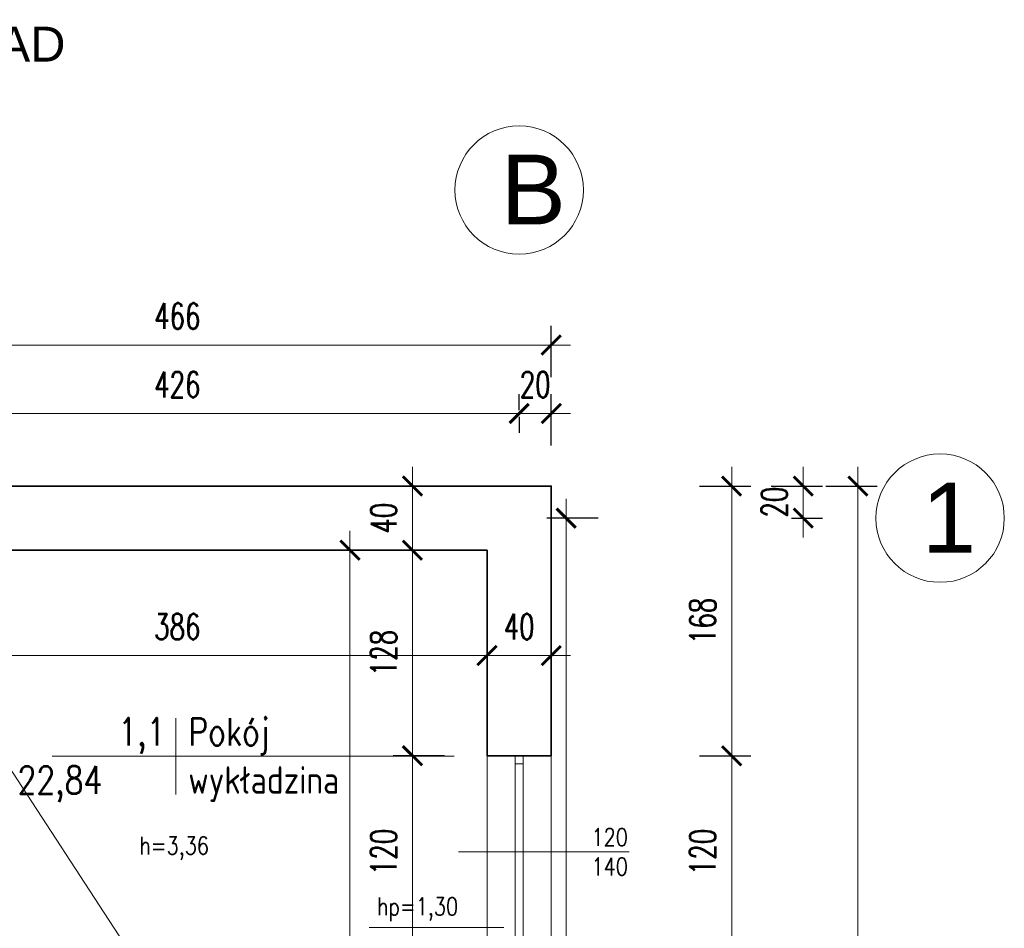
# Model space of a CAD drawing. Header units: inches. Extents: x 0 to 111471, y -105323 to 11070.
# Tile 35 of 256: x 496 to 1110, y 637 to 1203. Entities that reach past the tile are written whole.
import ezdxf
from ezdxf.enums import TextEntityAlignment as Align

# ---------------------------------------------------------------- set-up
doc = ezdxf.new("R2010")
doc.units = ezdxf.units.IN
doc.header["$MEASUREMENT"] = 0
for name, color, linetype, lineweight in [('888 drzwi i okna', 4, 'Continuous', 0), ('888 opisy', 3, 'Continuous', 0), ('888 sciany istniejące', 2, 'Continuous', 35), ('888 widok', 8, 'Continuous', 0), ('888 wymiary', 1, 'Continuous', 0), ('Wymiary', 85, 'Continuous', 18)]:
    doc.layers.add(name, color=color, linetype=linetype, lineweight=lineweight)
doc.styles.add('RS1108', font='romans.shx', dxfattribs={"width": 0.8, "height": 11})
doc.styles.get("Standard").update_dxf_attribs({"font": 'arial.ttf'})
doc.styles.add('TS 100_wymiary', font='romans.shx', dxfattribs={"width": 0.7, "height": 16})
doc.dimstyles.new('Dim Style 100', dxfattribs={"dimtxt": 16, "dimasz": 12, "dimexe": 12, "dimexo": 2, "dimgap": 10, "dimtad": 1, "dimdec": 0, "dimzin": 9, "dimtxsty": 'TS 100_wymiary', "dimblk": 'ARCHTICK', "dimcen": 2.5, "dimdle": 12, "dimclrd": 256, "dimclrt": 2, "dimadec": 0, "dimazin": 2, "dimtfac": 1, "dimtdec": 0, "dimtix": 1, "dimtmove": 2, "dimatfit": 3, "dimfxl": 0, "dimlwd": -1, "dimarcsym": 0})

# ---------------------------------------------------------------- blocks, each defined once
blk = doc.blocks.new('okno')
at = {"layer": '888 drzwi i okna'}
for points in [[(-70666.67, 13438.51), (-70666.67, 13544.86)], [(-70721.67, 13478.91), (-70611.67, 13478.91)], [(-70611.67, 13473.91), (-70721.67, 13473.91)]]:
    blk.add_lwpolyline(points, dxfattribs=at)
for points in [[(-70726.67, 13473.91), (-70721.67, 13473.91), (-70721.67, 13478.91), (-70726.67, 13478.91)], [(-70606.67, 13473.91), (-70611.67, 13473.91), (-70611.67, 13478.91), (-70606.67, 13478.91)]]:
    blk.add_lwpolyline(points, close=True, dxfattribs=at)
at = {"layer": '888 sciany istniejące'}
for p, q in [((-70726.67, 13496.41), (-70726.67, 13456.41)), ((-70606.67, 13456.41), (-70606.67, 13496.41))]:
    blk.add_line(p, q, dxfattribs=at)
at = {"layer": '888 widok'}
for p, q in [((-70606.67, 13496.41), (-70726.67, 13496.41)), ((-70726.67, 13456.41), (-70606.67, 13456.41))]:
    blk.add_line(p, q, dxfattribs=at)
blk = doc.blocks.new('_ArchTick')
at = {"layer": 'Wymiary', "color": 0, "const_width": 0.15}
blk.add_lwpolyline([(-0.5, -0.5), (0.5, 0.5)], dxfattribs=at)
blk = doc.blocks.new('*D221')
at = {"layer": '888 wymiary', "color": 0, "lineweight": -2, "ltscale": 10}
for p, q in [((401.38, 807.15), (401.38, 819.15)), ((787.42, 809.15), (787.42, 819.15))]:
    blk.add_line(p, q, dxfattribs=at)
at = {"layer": '888 wymiary', "ltscale": 10}
blk.add_line((389.38, 807.15), (799.42, 807.15), dxfattribs=at)
at = {"layer": 'Defpoints', "color": 0}
for p in [(401.38, 807.06), (787.42, 807.15), (787.42, 807.15)]:
    blk.add_point(p, dxfattribs=at)
at = {"layer": '888 wymiary', "linetype": 'ByBlock', "xscale": 12, "yscale": 12, "zscale": 12, "rotation": 180}
blk.add_blockref('_ArchTick', (401.38, 807.15), dxfattribs=at)
at = {"layer": '888 wymiary', "linetype": 'ByBlock', "xscale": 12, "yscale": 12, "zscale": 12}
blk.add_blockref('_ArchTick', (787.42, 807.15), dxfattribs=at)
at = {"layer": '888 wymiary', "color": 2, "ltscale": 0.01, "insert": (594.4, 825.15), "char_height": 16, "attachment_point": 5, "style": 'TS 100_wymiary'}
blk.add_mtext('386', dxfattribs=at)
blk = doc.blocks.new('*D222')
at = {"layer": '888 wymiary', "color": 0, "lineweight": -2, "ltscale": 10}
for p, q in [((787.42, 809.15), (787.42, 819.15)), ((827.42, 787.4), (827.42, 819.15))]:
    blk.add_line(p, q, dxfattribs=at)
at = {"layer": '888 wymiary', "ltscale": 10}
blk.add_line((775.42, 807.15), (839.42, 807.15), dxfattribs=at)
at = {"layer": 'Defpoints', "color": 0}
for p in [(787.42, 807.15), (827.42, 807.15), (827.42, 785.4)]:
    blk.add_point(p, dxfattribs=at)
at = {"layer": '888 wymiary', "linetype": 'ByBlock', "xscale": 12, "yscale": 12, "zscale": 12, "rotation": 180}
blk.add_blockref('_ArchTick', (787.42, 807.15), dxfattribs=at)
at = {"layer": '888 wymiary', "linetype": 'ByBlock', "xscale": 12, "yscale": 12, "zscale": 12}
blk.add_blockref('_ArchTick', (827.42, 807.15), dxfattribs=at)
at = {"layer": '888 wymiary', "color": 2, "ltscale": 0.01, "insert": (807.42, 825.15), "char_height": 16, "attachment_point": 5, "style": 'TS 100_wymiary'}
blk.add_mtext('40', dxfattribs=at)
blk = doc.blocks.new('*D226')
at = {"layer": '888 wymiary', "ltscale": 10}
blk.add_line((939.85, 924.78), (939.85, 732.67), dxfattribs=at)
at = {"layer": '888 wymiary', "color": 0, "lineweight": -2, "ltscale": 10}
for p, q in [((919.85, 912.78), (951.85, 912.78)), ((919.85, 744.67), (951.85, 744.67))]:
    blk.add_line(p, q, dxfattribs=at)
at = {"layer": 'Defpoints', "color": 0}
for p in [(827.42, 912.78), (827.42, 744.67), (939.85, 744.67)]:
    blk.add_point(p, dxfattribs=at)
at = {"layer": '888 wymiary', "linetype": 'ByBlock', "xscale": 12, "yscale": 12, "zscale": 12}
for p, rotation in [((939.85, 912.78), 90), ((939.85, 744.67), 270)]:
    blk.add_blockref('_ArchTick', p, dxfattribs=dict(at, rotation=rotation))
at = {"layer": '888 wymiary', "color": 2, "ltscale": 0.01, "insert": (921.85, 828.73), "char_height": 16, "attachment_point": 5, "rotation": 90, "style": 'TS 100_wymiary'}
blk.add_mtext('168', dxfattribs=at)
blk = doc.blocks.new('*D227')
at = {"layer": '888 wymiary', "ltscale": 10}
blk.add_line((939.85, 756.67), (939.85, 612.67), dxfattribs=at)
at = {"layer": '888 wymiary', "color": 0, "lineweight": -2, "ltscale": 10}
for p, q in [((919.85, 744.67), (951.85, 744.67)), ((919.85, 624.67), (951.85, 624.67))]:
    blk.add_line(p, q, dxfattribs=at)
at = {"layer": 'Defpoints', "color": 0}
for p in [(827.42, 744.67), (827.42, 624.67), (939.85, 624.67)]:
    blk.add_point(p, dxfattribs=at)
at = {"layer": '888 wymiary', "linetype": 'ByBlock', "xscale": 12, "yscale": 12, "zscale": 12}
for p, rotation in [((939.85, 744.67), 90), ((939.85, 624.67), 270)]:
    blk.add_blockref('_ArchTick', p, dxfattribs=dict(at, rotation=rotation))
at = {"layer": '888 wymiary', "color": 2, "ltscale": 0.01, "insert": (921.85, 684.67), "char_height": 16, "attachment_point": 5, "rotation": 90, "style": 'TS 100_wymiary'}
blk.add_mtext('120', dxfattribs=at)
blk = doc.blocks.new('*D231')
at = {"layer": '888 wymiary', "ltscale": 10}
blk.add_line((1018.55, 228.99), (1018.55, 924.78), dxfattribs=at)
at = {"layer": '888 wymiary', "color": 0, "lineweight": -2, "ltscale": 10}
for p, q in [((998.55, 912.78), (1030.55, 912.78)), ((998.55, 240.99), (1030.55, 240.99))]:
    blk.add_line(p, q, dxfattribs=at)
at = {"layer": 'Defpoints', "color": 0}
for p in [(827.42, 912.78), (1018.55, 912.78), (827.42, 240.99)]:
    blk.add_point(p, dxfattribs=at)
at = {"layer": '888 wymiary', "linetype": 'ByBlock', "xscale": 12, "yscale": 12, "zscale": 12}
for p, rotation in [((1018.55, 912.78), 90), ((1018.55, 240.99), 270)]:
    blk.add_blockref('_ArchTick', p, dxfattribs=dict(at, rotation=rotation))
at = {"layer": '888 wymiary', "color": 2, "ltscale": 0.01, "insert": (1000.55, 576.89), "char_height": 16, "attachment_point": 5, "rotation": 90, "style": 'TS 100_wymiary'}
blk.add_mtext('672', dxfattribs=at)
blk = doc.blocks.new('*D233')
at = {"layer": '888 wymiary', "ltscale": 10}
blk.add_line((740.93, 924.78), (740.93, 860.78), dxfattribs=at)
at = {"layer": '888 wymiary', "color": 0, "lineweight": -2, "ltscale": 10}
for p, q in [((760.93, 912.78), (728.93, 912.78)), ((760.93, 872.78), (728.93, 872.78))]:
    blk.add_line(p, q, dxfattribs=at)
at = {"layer": 'Defpoints', "color": 0}
for p in [(787.42, 912.78), (740.93, 872.78), (787.42, 872.78)]:
    blk.add_point(p, dxfattribs=at)
at = {"layer": '888 wymiary', "linetype": 'ByBlock', "xscale": 12, "yscale": 12, "zscale": 12}
for p, rotation in [((740.93, 912.78), 90), ((740.93, 872.78), 270)]:
    blk.add_blockref('_ArchTick', p, dxfattribs=dict(at, rotation=rotation))
at = {"layer": '888 wymiary', "color": 2, "ltscale": 0.01, "insert": (722.93, 892.78), "char_height": 16, "attachment_point": 5, "rotation": 90, "style": 'TS 100_wymiary'}
blk.add_mtext('40', dxfattribs=at)
blk = doc.blocks.new('*D234')
at = {"layer": '888 wymiary', "ltscale": 10}
blk.add_line((740.93, 884.78), (740.93, 732.67), dxfattribs=at)
at = {"layer": '888 wymiary', "color": 0, "lineweight": -2, "ltscale": 10}
for p, q in [((760.93, 872.78), (728.93, 872.78)), ((760.93, 744.67), (728.93, 744.67))]:
    blk.add_line(p, q, dxfattribs=at)
at = {"layer": 'Defpoints', "color": 0}
for p in [(787.42, 872.78), (740.93, 744.67), (787.42, 744.67)]:
    blk.add_point(p, dxfattribs=at)
at = {"layer": '888 wymiary', "linetype": 'ByBlock', "xscale": 12, "yscale": 12, "zscale": 12}
for p, rotation in [((740.93, 872.78), 90), ((740.93, 744.67), 270)]:
    blk.add_blockref('_ArchTick', p, dxfattribs=dict(at, rotation=rotation))
at = {"layer": '888 wymiary', "color": 2, "ltscale": 0.01, "insert": (722.93, 808.73), "char_height": 16, "attachment_point": 5, "rotation": 90, "style": 'TS 100_wymiary'}
blk.add_mtext('128', dxfattribs=at)
blk = doc.blocks.new('*D235')
at = {"layer": '888 wymiary', "ltscale": 10}
blk.add_line((740.93, 756.67), (740.93, 612.67), dxfattribs=at)
at = {"layer": '888 wymiary', "color": 0, "lineweight": -2, "ltscale": 10}
for p, q in [((760.93, 744.67), (728.93, 744.67)), ((760.93, 624.67), (728.93, 624.67))]:
    blk.add_line(p, q, dxfattribs=at)
at = {"layer": 'Defpoints', "color": 0}
for p in [(787.42, 744.67), (740.93, 624.67), (787.42, 624.67)]:
    blk.add_point(p, dxfattribs=at)
at = {"layer": '888 wymiary', "linetype": 'ByBlock', "xscale": 12, "yscale": 12, "zscale": 12}
for p, rotation in [((740.93, 744.67), 90), ((740.93, 624.67), 270)]:
    blk.add_blockref('_ArchTick', p, dxfattribs=dict(at, rotation=rotation))
at = {"layer": '888 wymiary', "color": 2, "ltscale": 0.01, "insert": (722.93, 684.67), "char_height": 16, "attachment_point": 5, "rotation": 90, "style": 'TS 100_wymiary'}
blk.add_mtext('120', dxfattribs=at)
blk = doc.blocks.new('blok')
at = {"color": 3}
for p, q in [((17297.04, 17128.56), (17297.04, 17097.96)), ((17247.54, 17113.26), (17408.56, 17113.26))]:
    blk.add_line(p, q, dxfattribs=at)
at = {"style": 'RS1108', "width": 0.8, "flags": 12}
for p in [(17301.54, 17130.64), (17301.54, 17117.14)]:
    blk.add_attdef('POM', p, '', height=9.9, dxfattribs=at)
blk.add_attdef('NR', text='', height=9.9, dxfattribs=at).set_placement((17282.67, 17117.14), align=Align.RIGHT)
at = {"style": 'RS1108', "width": 0.8}
for tag, height, flags, p in [('POW', 9.9, 12, (17270.55, 17109.66)), ('M', 9.9, 2, (17284.97, 17109.66)), ('2', 6.3, 2, (17292.54, 17109.9))]:
    blk.add_attdef(tag, text='', height=height, dxfattribs=dict(at, flags=flags)).set_placement(p, align=Align.TOP_RIGHT)
at = {"style": 'RS1108', "width": 0.8, "flags": 12}
blk.add_attdef('POSADZKA', text='', height=9.9, dxfattribs=at).set_placement((17301.54, 17109.66), align=Align.TOP_LEFT)
blk = doc.blocks.new('*D245')
at = {"layer": '888 wymiary', "ltscale": 10}
blk.add_line((701.98, 884.78), (701.98, 268.99), dxfattribs=at)
at = {"layer": '888 wymiary', "color": 0, "lineweight": -2, "ltscale": 10}
for p, q in [((681.98, 872.78), (713.98, 872.78)), ((681.98, 280.99), (713.98, 280.99))]:
    blk.add_line(p, q, dxfattribs=at)
at = {"layer": 'Defpoints', "color": 0}
for p in [(512.15, 872.78), (512.15, 280.99), (701.98, 280.99)]:
    blk.add_point(p, dxfattribs=at)
at = {"layer": '888 wymiary', "linetype": 'ByBlock', "xscale": 12, "yscale": 12, "zscale": 12}
for p, rotation in [((701.98, 872.78), 90), ((701.98, 280.99), 270)]:
    blk.add_blockref('_ArchTick', p, dxfattribs=dict(at, rotation=rotation))
at = {"layer": '888 wymiary', "color": 2, "ltscale": 0.01, "insert": (683.98, 576.89), "char_height": 16, "attachment_point": 5, "rotation": 90, "style": 'TS 100_wymiary'}
blk.add_mtext('592', dxfattribs=at)
blk = doc.blocks.new('*D246')
at = {"layer": '888 wymiary', "color": 0, "lineweight": -2, "ltscale": 10}
for p, q in [((381.38, 978.02), (381.38, 946.02)), ((807.42, 956.02), (807.42, 946.02))]:
    blk.add_line(p, q, dxfattribs=at)
at = {"layer": '888 wymiary', "ltscale": 10}
blk.add_line((369.38, 958.02), (819.42, 958.02), dxfattribs=at)
at = {"layer": 'Defpoints', "color": 0}
for p in [(381.38, 986.66), (807.42, 958.02), (807.42, 958.02)]:
    blk.add_point(p, dxfattribs=at)
at = {"layer": '888 wymiary', "linetype": 'ByBlock', "xscale": 12, "yscale": 12, "zscale": 12, "rotation": 180}
blk.add_blockref('_ArchTick', (381.38, 958.02), dxfattribs=at)
at = {"layer": '888 wymiary', "linetype": 'ByBlock', "xscale": 12, "yscale": 12, "zscale": 12}
blk.add_blockref('_ArchTick', (807.42, 958.02), dxfattribs=at)
at = {"layer": '888 wymiary', "color": 2, "ltscale": 0.01, "insert": (594.4, 976.02), "char_height": 16, "attachment_point": 5, "style": 'TS 100_wymiary'}
blk.add_mtext('426', dxfattribs=at)
blk = doc.blocks.new('*D247')
at = {"layer": '888 wymiary', "color": 0, "lineweight": -2, "ltscale": 10}
for p, q in [((807.42, 960.02), (807.42, 970.02)), ((827.42, 938.02), (827.42, 970.02))]:
    blk.add_line(p, q, dxfattribs=at)
at = {"layer": '888 wymiary', "ltscale": 10}
for p, q in [((795.42, 958.02), (839.42, 958.02)), ((807.42, 958.02), (795.42, 958.02)), ((827.42, 958.02), (839.42, 958.02))]:
    blk.add_line(p, q, dxfattribs=at)
at = {"layer": 'Defpoints', "color": 0}
for p in [(807.42, 958.02), (827.42, 958.02), (827.42, 912.78)]:
    blk.add_point(p, dxfattribs=at)
at = {"layer": '888 wymiary', "linetype": 'ByBlock', "xscale": 12, "yscale": 12, "zscale": 12}
blk.add_blockref('_ArchTick', (807.42, 958.02), dxfattribs=at)
at = {"layer": '888 wymiary', "linetype": 'ByBlock', "xscale": 12, "yscale": 12, "zscale": 12, "rotation": 180}
blk.add_blockref('_ArchTick', (827.42, 958.02), dxfattribs=at)
at = {"layer": '888 wymiary', "color": 2, "ltscale": 0.01, "insert": (817.42, 976.02), "char_height": 16, "attachment_point": 5, "style": 'TS 100_wymiary'}
blk.add_mtext('20', dxfattribs=at)
blk = doc.blocks.new('*D259')
at = {"layer": '888 wymiary', "ltscale": 10}
blk.add_line((836.72, 248.99), (836.72, 904.78), dxfattribs=at)
at = {"layer": '888 wymiary', "color": 0, "lineweight": -2, "ltscale": 10}
for p, q in [((856.72, 892.78), (824.72, 892.78)), ((829.42, 260.99), (848.72, 260.99))]:
    blk.add_line(p, q, dxfattribs=at)
at = {"layer": 'Defpoints', "color": 0}
for p in [(836.72, 892.78), (975.13, 892.78), (827.42, 260.99)]:
    blk.add_point(p, dxfattribs=at)
at = {"layer": '888 wymiary', "linetype": 'ByBlock', "xscale": 12, "yscale": 12, "zscale": 12}
for p, rotation in [((836.72, 892.78), 90), ((836.72, 260.99), 270)]:
    blk.add_blockref('_ArchTick', p, dxfattribs=dict(at, rotation=rotation))
at = {"layer": '888 wymiary', "color": 2, "ltscale": 0.01, "insert": (818.72, 576.89), "char_height": 16, "attachment_point": 5, "rotation": 90, "style": 'TS 100_wymiary'}
blk.add_mtext('632', dxfattribs=at)
blk = doc.blocks.new('*D260')
at = {"layer": '888 wymiary', "ltscale": 10}
for p, q in [((984.42, 880.78), (984.42, 924.78)), ((984.42, 912.78), (984.42, 924.78)), ((984.42, 892.78), (984.42, 880.78))]:
    blk.add_line(p, q, dxfattribs=at)
at = {"layer": '888 wymiary', "color": 0, "lineweight": -2, "ltscale": 10}
for p, q in [((964.42, 912.78), (996.42, 912.78)), ((977.13, 892.78), (996.42, 892.78))]:
    blk.add_line(p, q, dxfattribs=at)
at = {"layer": 'Defpoints', "color": 0}
for p in [(827.42, 912.78), (984.42, 912.78), (975.13, 892.78)]:
    blk.add_point(p, dxfattribs=at)
at = {"layer": '888 wymiary', "linetype": 'ByBlock', "xscale": 12, "yscale": 12, "zscale": 12}
for p, rotation in [((984.42, 912.78), 270), ((984.42, 892.78), 90)]:
    blk.add_blockref('_ArchTick', p, dxfattribs=dict(at, rotation=rotation))
at = {"layer": '888 wymiary', "color": 2, "ltscale": 0.01, "insert": (966.42, 902.78), "char_height": 16, "attachment_point": 5, "rotation": 90, "style": 'TS 100_wymiary'}
blk.add_mtext('20', dxfattribs=at)
blk = doc.blocks.new('*D261')
at = {"layer": '888 wymiary', "ltscale": 10}
blk.add_line((793.98, 270.94), (394.82, 882.83), dxfattribs=at)
at = {"layer": '888 wymiary', "color": 0, "lineweight": -2, "ltscale": 10}
for p, q in [((399.7, 871.69), (391.33, 866.22)), ((785.75, 279.9), (777.37, 274.44))]:
    blk.add_line(p, q, dxfattribs=at)
at = {"layer": 'Defpoints', "color": 0}
for p in [(401.38, 872.78), (401.38, 872.78), (787.42, 280.99)]:
    blk.add_point(p, dxfattribs=at)
at = {"layer": '888 wymiary', "linetype": 'ByBlock', "xscale": 12, "yscale": 12, "zscale": 12}
for p, rotation in [((401.38, 872.78), 123.1180503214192), ((787.42, 280.99), 303.1180503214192)]:
    blk.add_blockref('_ArchTick', p, dxfattribs=dict(at, rotation=rotation))
at = {"layer": '888 wymiary', "color": 2, "ltscale": 0.01, "insert": (609.48, 586.72), "char_height": 16, "attachment_point": 5, "rotation": 303.11805, "style": 'TS 100_wymiary'}
blk.add_mtext('707', dxfattribs=at)
blk = doc.blocks.new('*D262')
at = {"layer": '888 wymiary', "color": 0, "lineweight": -2, "ltscale": 10}
for p, q in [((361.38, 980.7), (361.38, 1012.7)), ((827.42, 980.7), (827.42, 1012.7))]:
    blk.add_line(p, q, dxfattribs=at)
at = {"layer": '888 wymiary', "ltscale": 10}
blk.add_line((349.38, 1000.7), (839.42, 1000.7), dxfattribs=at)
at = {"layer": 'Defpoints', "color": 0}
for p in [(827.42, 1000.7), (361.38, 912.78), (827.42, 912.78)]:
    blk.add_point(p, dxfattribs=at)
at = {"layer": '888 wymiary', "linetype": 'ByBlock', "xscale": 12, "yscale": 12, "zscale": 12, "rotation": 180}
blk.add_blockref('_ArchTick', (361.38, 1000.7), dxfattribs=at)
at = {"layer": '888 wymiary', "linetype": 'ByBlock', "xscale": 12, "yscale": 12, "zscale": 12}
blk.add_blockref('_ArchTick', (827.42, 1000.7), dxfattribs=at)
at = {"layer": '888 wymiary', "color": 2, "ltscale": 0.01, "insert": (594.4, 1018.7), "char_height": 16, "attachment_point": 5, "style": 'TS 100_wymiary'}
blk.add_mtext('466', dxfattribs=at)

msp = doc.modelspace()

# ---------------------------------------------------------------- linework, layer by layer
at = {"layer": '888 opisy', "ltscale": 1.5}
msp.add_lwpolyline([(714.002, 637.525), (797.949, 637.525)], dxfattribs=at)
at = {"layer": '888 opisy', "linetype": 'ByBlock'}
for centre in [(807.424, 1097.303), (1069.741, 892.781)]:
    msp.add_circle(centre, 40, dxfattribs=at)
at = {"layer": '888 sciany istniejące'}
for points in [[(361.377, 701.336), (361.377, 912.781), (827.424, 912.781), (827.424, 744.674)], [(401.377, 701.336), (401.377, 872.781), (787.424, 872.781), (787.424, 744.674)]]:
    msp.add_lwpolyline(points, dxfattribs=at)

# ---------------------------------------------------------------- block references
at = {"layer": '888 drzwi i okna', "rotation": 270}
msp.add_blockref('okno', (-12668.986, -69981.998), dxfattribs=at)
at = {"layer": '888 opisy'}
ref = msp.add_blockref('blok', (-26317.976, -25881.141), dxfattribs=dict(at, xscale=1.555839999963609, yscale=1.555839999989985, zscale=1.55584))
ref.add_attrib('POM', 'Pokój', (601.234, 751.056), dxfattribs={"layer": '0', "color": 3, "height": 17.1142, "rotation": 360, "style": 'RS1108', "width": 0.8})
ref.add_attrib('POSADZKA', 'wykładzina', dxfattribs={"layer": '0', "color": 3, "height": 17.1142, "rotation": 360, "style": 'RS1108', "width": 0.8}).set_placement((601.234, 738.127), align=Align.TOP_LEFT)
ref.add_attrib('NR', '1,1', dxfattribs={"layer": '0', "color": 3, "height": 17.1142, "rotation": 360, "style": 'RS1108', "width": 0.8}).set_placement((586.953, 751.094), align=Align.RIGHT)
ref.add_attrib('POW', '22,84', dxfattribs={"layer": '0', "color": 3, "height": 17.1142, "rotation": 360, "style": 'RS1108', "width": 0.8}).set_placement((547.662, 738.127), align=Align.TOP_RIGHT)

# ---------------------------------------------------------------- texts
at = {"ltscale": 10, "insert": (364.223, 1199.131), "char_height": 21.7608, "width": 345.2664, "attachment_point": 1}
msp.add_mtext('PRZYKŁAD', dxfattribs=at)
at = {"layer": '888 opisy', "linetype": 'ByBlock', "char_height": 43.522, "width": 345.2664, "attachment_point": 1}
for s, insert in [('B', (795.973, 1119.386)), ('1', (1058.29, 914.864))]:
    msp.add_mtext(s, dxfattribs=dict(at, insert=insert))
at = {"layer": '888 opisy', "ltscale": 1.5, "char_height": 11, "width": 231.51339, "attachment_point": 7, "style": 'RS1108'}
for s, insert in [('120\\P140', (852.521, 670.077)), ('h=3,36', (570.755, 679.815)), ('hp=1,30', (718.846, 641.557))]:
    msp.add_mtext(s, dxfattribs=dict(at, insert=insert))

# ---------------------------------------------------------------- dimensions: what is measured, and where the dimension line sits
at = {"layer": '888 wymiary', "ltscale": 10}
for base, p1, p2, picture, middle in [((827.424, 1000.698), (361.377, 912.781), (827.424, 912.781), '*D262', (594.4, 1018.698)), ((807.424, 958.024), (381.377, 986.659), (807.424, 958.024), '*D246', (594.4, 976.024)), ((827.424, 958.024), (807.424, 958.024), (827.424, 912.781), '*D247', (817.424, 976.024)), ((787.424, 807.154), (401.377, 807.058), (787.424, 807.154), '*D221', (594.4, 825.154)), ((827.424, 807.154), (787.424, 807.154), (827.424, 785.399), '*D222', (807.424, 825.154))]:
    dim = msp.add_linear_dim(base=base, p1=p1, p2=p2, dimstyle='Dim Style 100', dxfattribs=at)
    dim.commit()
    dim.dimension.update_dxf_attribs({"geometry": picture, "text_midpoint": middle})
for base, p1, p2, picture, middle in [((740.927, 872.781), (787.424, 912.781), (787.424, 872.781), '*D233', (722.927, 892.781)), ((939.849, 744.674), (827.424, 912.781), (827.424, 744.674), '*D226', (921.849, 828.727)), ((1018.552, 912.781), (827.424, 240.994), (827.424, 912.781), '*D231', (1000.552, 576.887)), ((984.421, 912.781), (975.13, 892.781), (827.424, 912.781), '*D260', (966.421, 902.781)), ((836.715, 892.781), (827.424, 260.994), (975.13, 892.781), '*D259', (818.715, 576.887)), ((701.984, 280.994), (512.146, 872.781), (512.146, 280.994), '*D245', (683.984, 576.887)), ((740.927, 744.674), (787.424, 872.781), (787.424, 744.674), '*D234', (722.927, 808.727)), ((740.927, 624.674), (787.424, 744.674), (787.424, 624.674), '*D235', (722.927, 684.674)), ((939.849, 624.674), (827.424, 744.674), (827.424, 624.674), '*D227', (921.849, 684.674))]:
    dim = msp.add_linear_dim(base=base, p1=p1, p2=p2, angle=90, dimstyle='Dim Style 100', dxfattribs=at)
    dim.commit()
    dim.dimension.update_dxf_attribs({"geometry": picture, "text_midpoint": middle})
dim = msp.add_aligned_dim(p1=(787.424, 280.994), p2=(401.377, 872.781), distance=0, dimstyle='Dim Style 100', dxfattribs=at)
dim.commit()
dim.dimension.update_dxf_attribs({"geometry": '*D261', "text_midpoint": (609.476, 586.722)})

doc.saveas('drawing.dxf')
